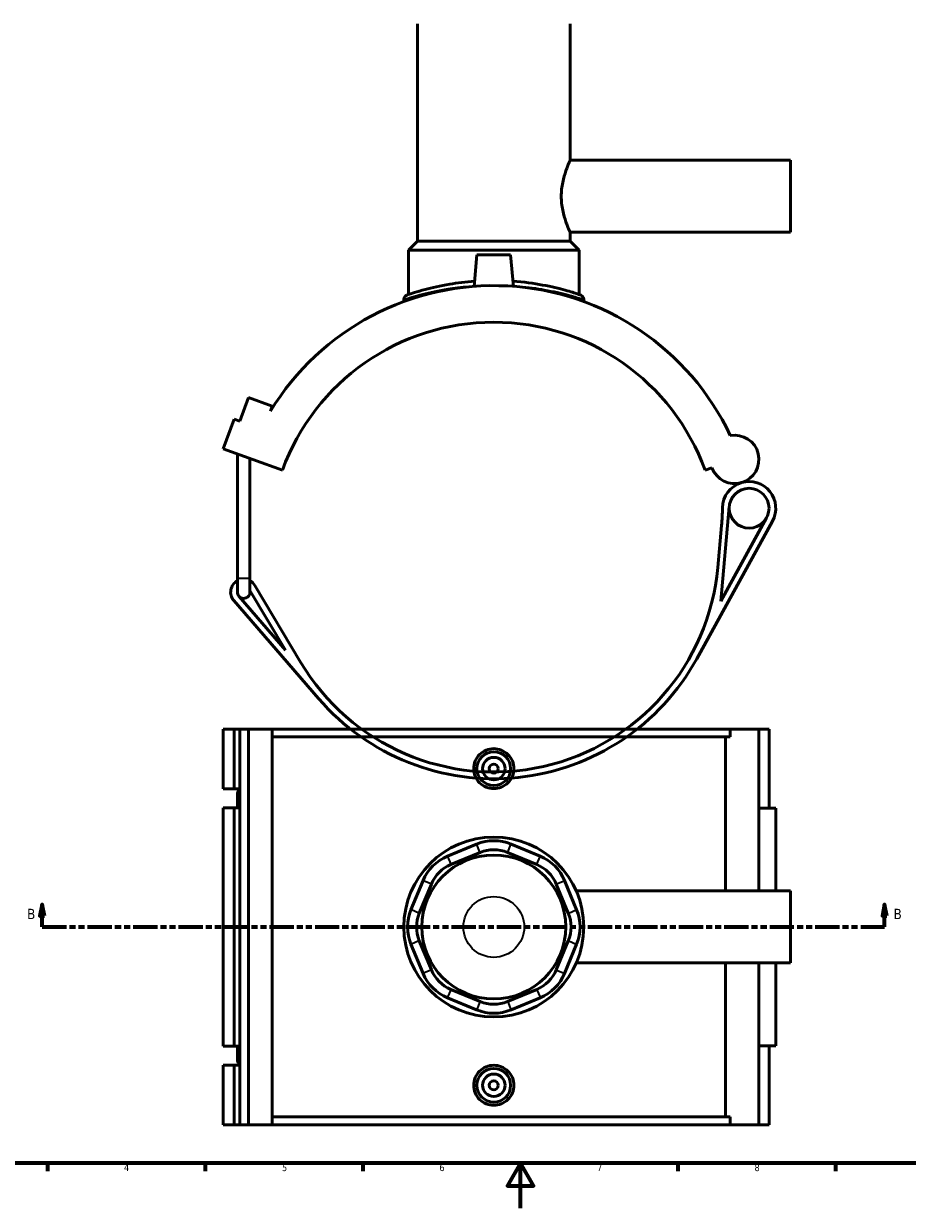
# Model space of a CAD drawing. Header units: millimetres. Extents: x 0 to 898, y -425 to 1013.
# Tile 3 of 6: x 200 to 593, y 0 to 527. Entities that reach past the tile are written whole.
import ezdxf

# ---------------------------------------------------------------- set-up
doc = ezdxf.new("R2010")
doc.units = ezdxf.units.MM
doc.linetypes.add('DOUBLE_DASH_CHAIN', pattern=[1.2403, 0.6614, -0.0827, 0.1654, -0.0827, 0.1654, -0.0827])
for name, color, linetype, lineweight in [('Border (ANSI)', 7, 'Continuous', 70), ('Section Line (ANSI)', 7, 'DOUBLE_DASH_CHAIN', 70), ('Visible (ANSI)', 7, 'Continuous', 50), ('Visible Narrow (ANSI)', 7, 'Continuous', 35)]:
    doc.layers.add(name, color=color, linetype=linetype, lineweight=lineweight)
doc.styles.add('Label Text (ANSI)', font='tahoma.ttf')
doc.styles.add('Note Text (ANSI)', font='tahoma.ttf')

# ---------------------------------------------------------------- blocks, each defined once
blk = doc.blocks.new('Borders Default Border')
at = {"layer": 'Border (ANSI)'}
for p, q in [((210.25, 20), (210.25, 16.55)), ((280.33, 20), (280.33, 16.55)), ((350.42, 20), (350.42, 16.55)), ((490.58, 20), (490.58, 16.55)), ((560.67, 20), (560.67, 16.55))]:
    blk.add_line(p, q, dxfattribs=at)
at = {"layer": 'Border (ANSI)', "flags": 128}
for points in [[(20, 20), (20, 574), (821, 574), (821, 20), (20, 20)], [(420.5, 0), (420.5, 20), (414.73, 10), (426.27, 10), (420.5, 20)]]:
    blk.add_lwpolyline(points, dxfattribs=at)
at = {"layer": 'Border (ANSI)', "color": 230, "true_color": 0xff0080, "char_height": 3.05, "attachment_point": 7, "style": 'Note Text (ANSI)'}
for s, insert in [('4', (244.23, 16.55)), ('5', (314.48, 16.49)), ('6', (384.49, 16.49)), ('7', (454.6, 16.55)), ('8', (524.63, 16.48))]:
    blk.add_mtext(s, dxfattribs=dict(at, insert=insert))
blk = doc.blocks.new('2dTransSection0')
at = {"layer": 'Section Line (ANSI)', "linetype": 'Continuous'}
for p, q in [((207.85, 135.1), (206.85, 130.1)), ((207.85, 130.1), (207.85, 135.1)), ((208.85, 130.1), (207.85, 135.1)), ((582.45, 135.1), (581.45, 130.1)), ((582.45, 130.1), (582.45, 135.1)), ((583.45, 130.1), (582.45, 135.1)), ((206.85, 130.1), (208.85, 130.1)), ((207.85, 125.1), (207.85, 130.1)), ((581.45, 130.1), (583.45, 130.1)), ((582.45, 125.1), (582.45, 130.1)), ((207.85, 125.1), (218.47, 125.1)), ((571.83, 125.1), (582.45, 125.1))]:
    blk.add_line(p, q, dxfattribs=at)
at = {"layer": 'Section Line (ANSI)', "linetype": 'DOUBLE_DASH_CHAIN', "ltscale": 16.303146}
blk.add_line((207.85, 125.1), (582.45, 125.1), dxfattribs=at)
at = {"layer": 'Section Line (ANSI)', "linetype": 'Continuous', "flags": 128}
for points in [[(208.85, 130.1), (207.85, 135.1), (206.85, 130.1), (208.85, 130.1)], [(583.45, 130.1), (582.45, 135.1), (581.45, 130.1), (583.45, 130.1)]]:
    blk.add_lwpolyline(points, dxfattribs=at)
at = {"layer": 'Section Line (ANSI)'}
for points in [[(208.85, 130.1), (207.85, 135.1), (206.85, 130.1), (208.85, 130.1)], [(583.45, 130.1), (582.45, 135.1), (581.45, 130.1), (583.45, 130.1)]]:
    blk.add_solid(points, dxfattribs=at)
at = {"layer": 'Section Line (ANSI)', "char_height": 4.57, "attachment_point": 7, "style": 'Label Text (ANSI)'}
for insert in [(201.1, 128.6), (586.4, 128.6)]:
    blk.add_mtext('B', dxfattribs=dict(at, insert=insert))

msp = doc.modelspace()

# ---------------------------------------------------------------- linework, layer by layer
at = {"layer": 'Visible (ANSI)'}
for p, q in [((374.672, 430.007), (374.672, 526.757)), ((442.672, 466.007), (442.672, 526.757)), ((442.672, 466.007), (540.672, 466.007)), ((540.672, 434.007), (540.672, 466.007)), ((442.672, 434.007), (540.672, 434.007)), ((442.672, 430.007), (442.672, 434.007)), ((374.672, 430.007), (370.672, 426.007)), ((442.672, 430.007), (374.672, 430.007)), ((442.672, 430.007), (446.672, 426.007)), ((446.672, 426.007), (370.672, 426.007)), ((370.672, 406.313), (370.672, 426.007)), ((401.172, 424.007), (399.942, 409.959)), ((416.172, 424.007), (401.172, 424.007)), ((416.172, 424.007), (417.401, 409.959)), ((446.672, 406.313), (446.672, 426.007)), ((368.672, 404.199), (368.672, 403.191)), ((448.672, 404.199), (448.672, 403.191)), ((295.81, 349.984), (299.641, 360.509)), ((299.641, 360.509), (310.165, 356.678)), ((310.165, 356.678), (309.384, 354.53)), ((288.391, 337.786), (293.179, 350.942)), ((293.179, 350.942), (295.81, 349.984)), ((288.391, 337.786), (314.702, 328.209)), ((294.652, 280.167), (294.652, 335.507)), ((300.252, 280.167), (300.252, 333.469)), ((502.641, 328.209), (505.677, 329.314)), ((509.562, 269.949), (513.397, 312.111)), ((498.929, 244.384), (532.588, 305.603)), ((529.959, 307.048), (509.562, 269.949)), ((509.958, 303.609), (508.26, 284.949)), ((294.652, 280.167), (294.652, 274.007)), ((300.252, 274.007), (300.252, 280.167)), ((300.252, 274.778), (316.067, 248.208)), ((322.742, 242.859), (302.436, 276.974)), ((293.065, 270.213), (330.772, 226.622)), ((316.067, 248.208), (295.334, 272.176)), ((288.391, 213.101), (288.391, 186.501)), ((288.391, 213.101), (293.179, 213.101)), ((293.179, 213.101), (295.81, 213.101)), ((293.179, 213.101), (293.179, 186.501)), ((295.81, 213.101), (295.81, 186.501)), ((295.81, 213.101), (299.641, 213.101)), ((299.641, 213.101), (299.641, 37.101)), ((299.641, 213.101), (310.165, 213.101)), ((310.165, 213.101), (310.165, 37.101)), ((310.165, 213.101), (513.851, 213.101)), ((526.566, 213.101), (513.851, 213.101)), ((513.851, 209.581), (513.851, 213.101)), ((531.053, 213.101), (526.566, 213.101)), ((526.566, 213.101), (526.566, 141.101)), ((531.053, 213.101), (531.053, 177.901)), ((513.851, 209.581), (310.165, 209.581)), ((511.639, 141.101), (511.639, 209.581)), ((288.391, 186.501), (293.179, 186.501)), ((293.179, 186.501), (295.81, 186.501)), ((295.81, 186.501), (295.81, 186.329)), ((295.81, 186.329), (295.81, 181.792)), ((294.652, 184.061), (294.652, 178.101)), ((295.81, 181.792), (295.81, 178.101)), ((293.179, 178.101), (288.391, 178.101)), ((288.391, 178.101), (288.391, 72.101)), ((295.81, 178.101), (293.179, 178.101)), ((293.179, 178.101), (293.179, 72.101)), ((295.81, 178.101), (295.81, 72.101)), ((534.053, 177.901), (526.566, 177.901)), ((534.053, 177.901), (534.053, 141.101)), ((401.018, 161.93), (388.041, 156.555)), ((389.572, 152.86), (402.549, 158.235)), ((414.794, 158.235), (427.771, 152.86)), ((429.302, 156.555), (416.325, 161.93)), ((377.217, 145.731), (371.842, 132.754)), ((375.537, 131.223), (380.913, 144.2)), ((436.431, 144.2), (441.806, 131.223)), ((445.501, 132.754), (440.126, 145.731)), ((445.332, 141.101), (540.672, 141.101)), ((540.672, 109.101), (540.672, 141.101)), ((371.842, 117.447), (377.217, 104.47)), ((380.913, 106.001), (375.537, 118.978)), ((441.806, 118.978), (436.431, 106.001)), ((440.126, 104.47), (445.501, 117.447)), ((445.332, 109.101), (540.672, 109.101)), ((511.639, 40.621), (511.639, 109.101)), ((526.566, 109.101), (526.566, 37.101)), ((534.053, 109.101), (534.053, 72.301)), ((402.549, 91.966), (389.572, 97.342)), ((427.771, 97.342), (414.794, 91.966)), ((388.041, 93.646), (401.018, 88.271)), ((416.325, 88.271), (429.302, 93.646)), ((288.391, 72.101), (293.179, 72.101)), ((293.179, 72.101), (295.81, 72.101)), ((294.652, 72.101), (294.652, 66.141)), ((295.81, 72.101), (295.81, 68.409)), ((526.566, 72.301), (534.053, 72.301)), ((531.053, 72.301), (531.053, 37.101)), ((293.179, 63.701), (288.391, 63.701)), ((288.391, 63.701), (288.391, 37.101)), ((295.81, 63.701), (293.179, 63.701)), ((293.179, 63.701), (293.179, 37.101)), ((295.81, 68.409), (295.81, 63.872)), ((295.81, 63.872), (295.81, 63.701)), ((295.81, 63.701), (295.81, 37.101)), ((288.391, 37.101), (293.179, 37.101)), ((293.179, 37.101), (295.81, 37.101)), ((295.81, 37.101), (299.641, 37.101)), ((299.641, 37.101), (310.165, 37.101)), ((513.851, 40.621), (310.165, 40.621)), ((310.165, 37.101), (513.851, 37.101)), ((513.851, 37.101), (513.851, 40.621)), ((513.851, 37.101), (526.566, 37.101)), ((526.566, 37.101), (531.053, 37.101))]:
    msp.add_line(p, q, dxfattribs=at)
for centre, radius in [((522.207, 311.31), 8.846), ((408.672, 195.501), 7.5), ((408.672, 195.501), 5), ((408.672, 195.501), 2), ((408.672, 125.101), 40), ((408.672, 125.101), 32), ((408.672, 54.701), 7.5), ((408.672, 54.701), 5), ((408.672, 54.701), 2)]:
    msp.add_circle(centre, radius, dxfattribs=at)
for centre, radius, start, end in [((408.672, 294.007), 116.28, 25.23957, 148.63512), ((370.672, 404.199), 2, 109.02692, 180), ((446.672, 404.199), 2, 0, 70.97308), ((408.672, 294.007), 100, 20, 160), ((515.797, 332.998), 10.769, 200, 100.40992), ((522.207, 311.31), 11.846, 106.46625, 179.30423), ((522.207, 311.31), 11.846, 331.19805, 106.46625), ((410.369, 312.668), 100, 354.8026, 359.30423), ((408.672, 294.007), 100, 210.76245, 354.8026), ((297.452, 274.007), 5.8, 118.86573, 220.86073), ((297.452, 274.007), 2.8, 180, 220.86073), ((297.452, 274.007), 2.8, 220.86073, 0), ((297.452, 274.007), 5.8, 30.76245, 61.13427), ((408.672, 294.007), 103, 220.86073, 331.19805), ((297.452, 184.061), 2.8, 125.89695, 234.10305), ((408.672, 143.453), 20, 67.5, 112.5), ((408.672, 143.453), 16, 67.5, 112.5), ((395.695, 138.077), 20, 112.5, 157.5), ((395.695, 138.077), 16, 112.5, 157.5), ((421.648, 138.077), 16, 22.5, 67.5), ((421.648, 138.077), 20, 22.5, 67.5), ((390.319, 125.101), 20, 157.5, 202.5), ((427.024, 125.101), 20, 337.5, 22.5), ((390.319, 125.101), 16, 157.5, 202.5), ((427.024, 125.101), 16, 337.5, 22.5), ((395.695, 112.124), 16, 202.5, 247.5), ((421.648, 112.124), 16, 292.5, 337.5), ((395.695, 112.124), 20, 202.5, 247.5), ((421.648, 112.124), 20, 292.5, 337.5), ((408.672, 106.748), 16, 247.5, 292.5), ((408.672, 106.748), 20, 247.5, 292.5), ((297.452, 66.141), 2.8, 125.89695, 234.10305)]:
    msp.add_arc(centre, radius, start, end, dxfattribs=at)
for points, knots in [([(442.672, 434.007), (442.672, 434.007), (442.624, 434.107), (442.433, 434.52), (442.289, 434.833), (441.926, 435.655), (441.707, 436.164), (441.235, 437.333), (440.981, 437.993), (440.238, 440.098), (439.695, 441.875), (439.101, 444.822), (438.94, 445.851), (438.725, 447.932), (438.672, 448.984), (438.672, 451.031), (438.725, 452.083), (438.94, 454.164), (439.101, 455.193), (439.695, 458.14), (440.238, 459.917), (440.981, 462.022), (441.235, 462.682), (441.707, 463.851), (441.926, 464.36), (442.289, 465.182), (442.433, 465.495), (442.624, 465.908), (442.672, 466.007), (442.672, 466.007)], [2.4537237, 2.4537237, 2.4537237, 2.4537237, 2.7601211, 2.7601211, 3.0665186, 3.0665186, 3.3729161, 3.3729161, 3.6793135, 3.6793135, 4.2933804, 4.2933804, 4.6004139, 4.6004139, 4.9074473, 4.9074473, 5.2144807, 5.2144807, 5.5215142, 5.5215142, 6.1355811, 6.1355811, 6.4419785, 6.4419785, 6.748376, 6.748376, 7.0547735, 7.0547735, 7.361171, 7.361171, 7.361171, 7.361171]), ([(400.144, 412.26), (396.243, 411.977), (392.491, 411.509), (384.883, 410.234), (381.186, 409.379), (374.387, 407.571), (371.75, 406.678), (370.226, 406.162), (370.022, 406.093), (370.022, 406.093)], [19.0924088, 19.0924088, 19.0924088, 19.0924088, 20.2890617, 20.2890617, 21.7530386, 21.7530386, 23.6285834, 23.6285834, 24.3156411, 24.3156411, 24.3156411, 24.3156411]), ([(447.324, 406.09), (447.324, 406.09), (446.818, 406.268), (444.669, 406.977), (442.833, 407.566), (437.732, 408.985), (434.314, 409.83), (426.416, 411.301), (421.921, 411.918), (417.199, 412.26)], [12.1578261, 12.1578261, 12.1578261, 12.1578261, 13.2294026, 13.2294026, 14.4998145, 14.4998145, 15.9331831, 15.9331831, 17.3810708, 17.3810708, 17.3810708, 17.3810708]), ([(417.602, 195.501), (417.602, 194.38), (417.377, 193.186), (416.462, 190.991), (415.774, 189.99), (414.187, 188.412), (413.183, 187.729), (410.985, 186.823), (409.791, 186.601), (407.552, 186.601), (406.358, 186.823), (404.16, 187.729), (403.157, 188.412), (401.57, 189.99), (400.881, 190.991), (399.966, 193.186), (399.741, 194.38), (399.741, 196.621), (399.966, 197.815), (400.881, 200.01), (401.57, 201.011), (403.157, 202.589), (404.16, 203.272), (406.358, 204.178), (407.552, 204.4), (409.791, 204.4), (410.985, 204.178), (413.183, 203.272), (414.187, 202.589), (415.774, 201.011), (416.462, 200.01), (417.377, 197.815), (417.602, 196.621), (417.602, 195.501)], [0, 0, 0, 0, 0.3361021, 0.3361021, 0.6722043, 0.6722043, 1.0080416, 1.0080416, 1.3438789, 1.3438789, 1.6797163, 1.6797163, 2.0155536, 2.0155536, 2.3516557, 2.3516557, 2.6877579, 2.6877579, 3.02386, 3.02386, 3.3599622, 3.3599622, 3.6957995, 3.6957995, 4.0316368, 4.0316368, 4.3674742, 4.3674742, 4.7033115, 4.7033115, 5.0394136, 5.0394136, 5.3755158, 5.3755158, 5.3755158, 5.3755158]), ([(417.602, 54.701), (417.602, 53.58), (417.377, 52.386), (416.462, 50.191), (415.774, 49.19), (414.187, 47.612), (413.183, 46.929), (410.985, 46.023), (409.791, 45.801), (407.552, 45.801), (406.358, 46.023), (404.16, 46.929), (403.157, 47.612), (401.57, 49.19), (400.881, 50.191), (399.966, 52.386), (399.741, 53.58), (399.741, 54.701), (399.741, 55.821), (399.966, 57.015), (400.881, 59.21), (401.57, 60.211), (403.157, 61.789), (404.16, 62.472), (406.358, 63.378), (407.552, 63.6), (409.791, 63.6), (410.985, 63.378), (413.183, 62.472), (414.187, 61.789), (415.774, 60.211), (416.462, 59.21), (417.377, 57.015), (417.602, 55.821), (417.602, 54.701)], [2.6877579, 2.6877579, 2.6877579, 2.6877579, 3.02386, 3.02386, 3.3599622, 3.3599622, 3.6957995, 3.6957995, 4.0316368, 4.0316368, 4.3674742, 4.3674742, 4.7033115, 4.7033115, 5.0394136, 5.0394136, 5.3755158, 5.3755158, 5.3755158, 5.7116179, 5.7116179, 6.04772, 6.04772, 6.3835574, 6.3835574, 6.7193947, 6.7193947, 7.055232, 7.055232, 7.3910694, 7.3910694, 7.7271715, 7.7271715, 8.0632736, 8.0632736, 8.0632736, 8.0632736])]:
    msp.add_open_spline(points, degree=3, knots=knots, dxfattribs=at)
at = {"layer": 'Visible Narrow (ANSI)'}
for p, q in [((294.687, 280.167), (300.218, 280.167)), ((402.472, 158.42), (401.094, 161.745)), ((414.871, 158.42), (416.249, 161.745)), ((388.117, 156.37), (389.495, 153.044)), ((427.848, 153.044), (429.226, 156.37)), ((380.728, 144.277), (377.402, 145.655)), ((436.615, 144.277), (439.941, 145.655)), ((375.353, 131.3), (372.027, 132.678)), ((441.991, 131.3), (445.317, 132.678)), ((375.353, 118.901), (372.027, 117.523)), ((441.991, 118.901), (445.317, 117.523)), ((380.728, 105.924), (377.402, 104.546)), ((436.615, 105.924), (439.941, 104.546)), ((389.495, 97.157), (388.117, 93.831)), ((427.848, 97.157), (429.226, 93.831)), ((402.472, 91.782), (401.094, 88.456)), ((414.871, 91.782), (416.249, 88.456))]:
    msp.add_line(p, q, dxfattribs=at)
msp.add_circle((408.672, 125.101), 13.504, dxfattribs=at)
msp.add_arc((446.672, 404.199), 2, 3.54865, 67.42443, dxfattribs=at)
for points, knots in [([(368.766, 404.232), (368.866, 404.264), (369.047, 404.322), (370.463, 404.777), (373.191, 405.655), (380.227, 407.432), (384.053, 408.273), (391.189, 409.41), (394.205, 409.79), (397.343, 410.068)], [-24.0538693, -24.0538693, -24.0538693, -24.0538693, -23.6285834, -23.6285834, -21.7530386, -21.7530386, -20.2890617, -20.2890617, -19.3419785, -19.3419785, -19.3419785, -19.3419785]), ([(420.001, 410.068), (423.97, 409.717), (427.743, 409.197), (435.209, 407.876), (438.746, 407.045), (444.025, 405.651), (445.925, 405.071), (447.9, 404.452), (448.387, 404.293), (448.578, 404.23)], [-17.1315005, -17.1315005, -17.1315005, -17.1315005, -15.9331831, -15.9331831, -14.4998145, -14.4998145, -13.2294026, -13.2294026, -12.4195984, -12.4195984, -12.4195984, -12.4195984])]:
    msp.add_open_spline(points, degree=3, knots=knots, dxfattribs=at)

# ---------------------------------------------------------------- block references
msp.add_blockref('Borders Default Border', (0, 0))
at = {"layer": 'Section Line (ANSI)'}
msp.add_blockref('2dTransSection0', (0, 0), dxfattribs=at)

doc.saveas('drawing.dxf')
